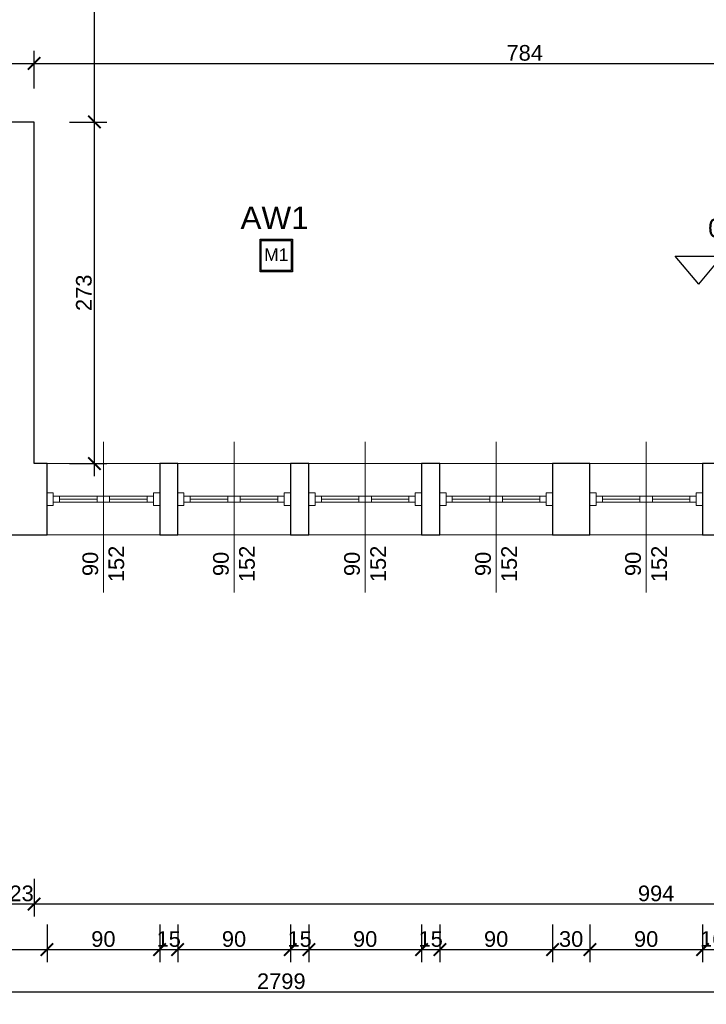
# Model space of a CAD drawing. Header units: millimetres. Extents: x 2709036 to 2756280, y 168165 to 192362.
# Tile 75 of 192: x 2715381 to 2715930, y 190326 to 191113. Entities that reach past the tile are written whole.
import ezdxf

# ---------------------------------------------------------------- set-up
doc = ezdxf.new("R2010")
doc.units = ezdxf.units.MM
doc.header["$MEASUREMENT"] = 0
doc.linetypes.add('HIDDEN2', pattern=[4.7625, 3.175, -1.5875])
doc.layers.add('6 - OPISY', color=7, linetype='Continuous')
doc.layers.add('Oświetlenie awaryjne', color=1, linetype='Continuous')
for name, color, linetype, lineweight in [('__MAZ_OPIS_STOLARKA', 7, 'Continuous', 0), ('__MAZ_SCHODY', 7, 'Continuous', 0), ('__MAZ_STOLARKA OKIENNA', 7, 'Continuous', 9), ('__MAZ_WYMIARY', 7, 'Continuous', 9), ('__MAZ_ŚCIANY ISTNIEJĄCE', 7, 'Continuous', 30)]:
    doc.layers.add(name, color=color, linetype=linetype, lineweight=lineweight)
doc.styles.add('Arial', font='arial.ttf')
doc.styles.add('Dimensions', font='arial.ttf')
doc.styles.add('Malanow_1_100', font='isocpeur.ttf')
doc.styles.get("Standard").update_dxf_attribs({"font": 'arial.ttf'})
doc.styles.add('styl1', font='arial.ttf')
doc.dimstyles.new('100', dxfattribs={"dimtxt": 10, "dimasz": 10, "dimexe": 18, "dimexo": 15, "dimgap": 9, "dimtad": 1, "dimdec": 1, "dimrnd": 0.5, "dimdsep": 46, "dimtxsty": 'Dimensions', "dimblk": 'ARCHTICK', "dimcen": 9, "dimdle": 10, "dimadec": 1, "dimazin": 2, "dimtfac": 1, "dimtdec": 4, "dimtofl": 0, "dimtmove": 2, "dimatfit": 3, "dimfxl": 1, "dimtolj": 1, "dimtzin": 0, "dimarcsym": 0})

# ---------------------------------------------------------------- blocks, each defined once
blk = doc.blocks.new('*U10')
at = {"layer": '6 - OPISY'}
for p, q in [((-12.5, 15), (12.5, 15)), ((0, 0), (-12.5, 15)), ((0, 0), (12.5, 15))]:
    blk.add_line(p, q, dxfattribs=at)
blk.add_attdef('KOTAWYS', (5, 25), '', height=10, dxfattribs=at)
blk = doc.blocks.new('_ArchTick')
at = {"color": 0, "linetype": 'ByBlock', "const_width": 0.15}
blk.add_lwpolyline([(-0.5, -0.5), (0.5, 0.5)], dxfattribs=at)
blk = doc.blocks.new('*D874')
at = {"layer": '__MAZ_WYMIARY', "color": 0, "lineweight": -2}
for p, q in [((2714190.68, 190355.69), (2714190.68, 190325.69)), ((2716989.68, 190355.69), (2716989.68, 190325.69)), ((2714180.68, 190335.69), (2716999.68, 190335.69))]:
    blk.add_line(p, q, dxfattribs=at)
at = {"layer": 'Defpoints', "color": 0, "lineweight": 30}
for p in [(2714190.68, 190701.08), (2716989.68, 190701.08), (2716989.68, 190335.69)]:
    blk.add_point(p, dxfattribs=at)
at = {"layer": '__MAZ_WYMIARY', "color": 0, "lineweight": -2, "xscale": 10, "yscale": 10, "zscale": 10, "rotation": 180}
blk.add_blockref('_ArchTick', (2714190.68, 190335.69), dxfattribs=at)
at = {"layer": '__MAZ_WYMIARY', "color": 0, "lineweight": -2, "xscale": 10, "yscale": 10, "zscale": 10}
blk.add_blockref('_ArchTick', (2716989.68, 190335.69), dxfattribs=at)
at = {"layer": '__MAZ_WYMIARY', "color": 0, "lineweight": 5, "insert": (2715590.18, 190344.08), "char_height": 12.5, "attachment_point": 5, "style": 'Arial'}
blk.add_mtext('\\A1;2799', dxfattribs=at)
blk = doc.blocks.new('*D883')
at = {"layer": '__MAZ_WYMIARY', "color": 0, "lineweight": -2}
for p, q in [((2715440.88, 190748.08), (2715440.88, 191041.08)), ((2715420.88, 191031.08), (2715450.88, 191031.08)), ((2715420.88, 190758.08), (2715450.88, 190758.08))]:
    blk.add_line(p, q, dxfattribs=at)
at = {"layer": 'Defpoints', "color": 0, "lineweight": 30}
for p in [(2715392.68, 191031.08), (2715440.88, 191031.08), (2715392.68, 190758.08)]:
    blk.add_point(p, dxfattribs=at)
at = {"layer": '__MAZ_WYMIARY', "color": 0, "lineweight": -2, "xscale": 10, "yscale": 10, "zscale": 10}
for p, rotation in [((2715440.88, 191031.08), 90), ((2715440.88, 190758.08), 270)]:
    blk.add_blockref('_ArchTick', p, dxfattribs=dict(at, rotation=rotation))
at = {"layer": '__MAZ_WYMIARY', "color": 0, "lineweight": 5, "insert": (2715432.49, 190894.58), "char_height": 12.5, "attachment_point": 5, "rotation": 90, "style": 'Arial'}
blk.add_mtext('\\A1;273', dxfattribs=at)
blk = doc.blocks.new('*D884')
at = {"layer": '__MAZ_WYMIARY', "color": 0, "lineweight": -2}
for p, q in [((2715440.88, 191021.08), (2715440.88, 191324.08)), ((2715435.47, 191314.08), (2715450.88, 191314.08)), ((2715420.88, 191031.08), (2715450.88, 191031.08))]:
    blk.add_line(p, q, dxfattribs=at)
at = {"layer": 'Defpoints', "color": 0, "lineweight": 30}
for p in [(2715420.47, 191314.08), (2715440.88, 191314.08), (2715392.68, 191031.08)]:
    blk.add_point(p, dxfattribs=at)
at = {"layer": '__MAZ_WYMIARY', "color": 0, "lineweight": -2, "xscale": 10, "yscale": 10, "zscale": 10}
for p, rotation in [((2715440.88, 191314.08), 90), ((2715440.88, 191031.08), 270)]:
    blk.add_blockref('_ArchTick', p, dxfattribs=dict(at, rotation=rotation))
at = {"layer": '__MAZ_WYMIARY', "color": 0, "lineweight": 5, "insert": (2715432.49, 191172.58), "char_height": 12.5, "attachment_point": 5, "rotation": 90, "style": 'Arial'}
blk.add_mtext('\\A1;283', dxfattribs=at)
blk = doc.blocks.new('*D892')
at = {"layer": '__MAZ_WYMIARY', "color": 0, "lineweight": -2}
for p, q in [((2715369.68, 190425.92), (2715369.68, 190395.92)), ((2715392.68, 190425.92), (2715392.68, 190395.92)), ((2715359.68, 190405.92), (2715402.68, 190405.92))]:
    blk.add_line(p, q, dxfattribs=at)
at = {"layer": 'Defpoints', "color": 0, "lineweight": 30}
for p in [(2715369.68, 190758.08), (2715392.68, 190758.08), (2715392.68, 190405.92)]:
    blk.add_point(p, dxfattribs=at)
at = {"layer": '__MAZ_WYMIARY', "color": 0, "lineweight": -2, "xscale": 10, "yscale": 10, "zscale": 10, "rotation": 180}
blk.add_blockref('_ArchTick', (2715369.68, 190405.92), dxfattribs=at)
at = {"layer": '__MAZ_WYMIARY', "color": 0, "lineweight": -2, "xscale": 10, "yscale": 10, "zscale": 10}
blk.add_blockref('_ArchTick', (2715392.68, 190405.92), dxfattribs=at)
at = {"layer": '__MAZ_WYMIARY', "color": 0, "lineweight": 5, "insert": (2715382.68, 190414.31), "char_height": 12.5, "attachment_point": 5, "style": 'Arial'}
blk.add_mtext('\\A1;23', dxfattribs=at)
blk = doc.blocks.new('*D910')
at = {"layer": '__MAZ_WYMIARY', "color": 0, "lineweight": -2}
for p, q in [((2715392.68, 190425.92), (2715392.68, 190395.92)), ((2716386.68, 190425.92), (2716386.68, 190395.92)), ((2715382.68, 190405.92), (2716396.68, 190405.92))]:
    blk.add_line(p, q, dxfattribs=at)
at = {"layer": 'Defpoints', "color": 0, "lineweight": 30}
for p in [(2715392.68, 190758.08), (2716386.68, 190758.08), (2716386.68, 190405.92)]:
    blk.add_point(p, dxfattribs=at)
at = {"layer": '__MAZ_WYMIARY', "color": 0, "lineweight": -2, "xscale": 10, "yscale": 10, "zscale": 10, "rotation": 180}
blk.add_blockref('_ArchTick', (2715392.68, 190405.92), dxfattribs=at)
at = {"layer": '__MAZ_WYMIARY', "color": 0, "lineweight": -2, "xscale": 10, "yscale": 10, "zscale": 10}
blk.add_blockref('_ArchTick', (2716386.68, 190405.92), dxfattribs=at)
at = {"layer": '__MAZ_WYMIARY', "color": 0, "lineweight": 5, "insert": (2715889.68, 190414.3), "char_height": 12.5, "attachment_point": 5, "style": 'Arial'}
blk.add_mtext('\\A1;994', dxfattribs=at)
blk = doc.blocks.new('*D924')
at = {"layer": '__MAZ_WYMIARY', "color": 0, "lineweight": -2}
for p, q in [((2715256.55, 190389.44), (2715256.55, 190359.44)), ((2715403.03, 190389.44), (2715403.03, 190359.44)), ((2715246.55, 190369.44), (2715413.03, 190369.44))]:
    blk.add_line(p, q, dxfattribs=at)
at = {"layer": 'Defpoints', "color": 0, "lineweight": 30}
for p in [(2715256.55, 190700.89), (2715403.03, 190701.08), (2715403.03, 190369.44)]:
    blk.add_point(p, dxfattribs=at)
at = {"layer": '__MAZ_WYMIARY', "color": 0, "lineweight": -2, "xscale": 10, "yscale": 10, "zscale": 10, "rotation": 180}
blk.add_blockref('_ArchTick', (2715256.55, 190369.44), dxfattribs=at)
at = {"layer": '__MAZ_WYMIARY', "color": 0, "lineweight": -2, "xscale": 10, "yscale": 10, "zscale": 10}
blk.add_blockref('_ArchTick', (2715403.03, 190369.44), dxfattribs=at)
at = {"layer": '__MAZ_WYMIARY', "color": 0, "lineweight": 5, "insert": (2715329.79, 190377.72), "char_height": 12.5, "attachment_point": 5, "style": 'Arial'}
blk.add_mtext('\\A1;147', dxfattribs=at)
blk = doc.blocks.new('*D925')
at = {"layer": '__MAZ_WYMIARY', "color": 0, "lineweight": -2}
for p, q in [((2715403.03, 190389.44), (2715403.03, 190359.44)), ((2715493.03, 190389.44), (2715493.03, 190359.44)), ((2715393.03, 190369.44), (2715503.03, 190369.44))]:
    blk.add_line(p, q, dxfattribs=at)
at = {"layer": 'Defpoints', "color": 0, "lineweight": 30}
for p in [(2715403.03, 190701.08), (2715493.03, 190701.08), (2715493.03, 190369.44)]:
    blk.add_point(p, dxfattribs=at)
at = {"layer": '__MAZ_WYMIARY', "color": 0, "lineweight": -2, "xscale": 10, "yscale": 10, "zscale": 10, "rotation": 180}
blk.add_blockref('_ArchTick', (2715403.03, 190369.44), dxfattribs=at)
at = {"layer": '__MAZ_WYMIARY', "color": 0, "lineweight": -2, "xscale": 10, "yscale": 10, "zscale": 10}
blk.add_blockref('_ArchTick', (2715493.03, 190369.44), dxfattribs=at)
at = {"layer": '__MAZ_WYMIARY', "color": 0, "lineweight": 5, "insert": (2715448.03, 190377.83), "char_height": 12.5, "attachment_point": 5, "style": 'Arial'}
blk.add_mtext('\\A1;90', dxfattribs=at)
blk = doc.blocks.new('*D926')
at = {"layer": '__MAZ_WYMIARY', "color": 0, "lineweight": -2}
for p, q in [((2715493.03, 190389.44), (2715493.03, 190359.44)), ((2715507.41, 190389.44), (2715507.41, 190359.44)), ((2715483.03, 190369.44), (2715517.41, 190369.44))]:
    blk.add_line(p, q, dxfattribs=at)
at = {"layer": 'Defpoints', "color": 0, "lineweight": 30}
for p in [(2715493.03, 190701.02), (2715507.41, 190701.08), (2715507.41, 190369.44)]:
    blk.add_point(p, dxfattribs=at)
at = {"layer": '__MAZ_WYMIARY', "color": 0, "lineweight": -2, "xscale": 10, "yscale": 10, "zscale": 10, "rotation": 180}
blk.add_blockref('_ArchTick', (2715493.03, 190369.44), dxfattribs=at)
at = {"layer": '__MAZ_WYMIARY', "color": 0, "lineweight": -2, "xscale": 10, "yscale": 10, "zscale": 10}
blk.add_blockref('_ArchTick', (2715507.41, 190369.44), dxfattribs=at)
at = {"layer": '__MAZ_WYMIARY', "color": 0, "lineweight": 5, "insert": (2715500.22, 190377.83), "char_height": 12.5, "attachment_point": 5, "style": 'Arial'}
blk.add_mtext('\\A1;15', dxfattribs=at)
blk = doc.blocks.new('*D927')
at = {"layer": '__MAZ_WYMIARY', "color": 0, "lineweight": -2}
for p, q in [((2715507.41, 190389.44), (2715507.41, 190359.44)), ((2715597.41, 190389.44), (2715597.41, 190359.44)), ((2715497.41, 190369.44), (2715607.41, 190369.44))]:
    blk.add_line(p, q, dxfattribs=at)
at = {"layer": 'Defpoints', "color": 0, "lineweight": 30}
for p in [(2715507.41, 190701.08), (2715597.41, 190701.08), (2715597.41, 190369.44)]:
    blk.add_point(p, dxfattribs=at)
at = {"layer": '__MAZ_WYMIARY', "color": 0, "lineweight": -2, "xscale": 10, "yscale": 10, "zscale": 10, "rotation": 180}
blk.add_blockref('_ArchTick', (2715507.41, 190369.44), dxfattribs=at)
at = {"layer": '__MAZ_WYMIARY', "color": 0, "lineweight": -2, "xscale": 10, "yscale": 10, "zscale": 10}
blk.add_blockref('_ArchTick', (2715597.41, 190369.44), dxfattribs=at)
at = {"layer": '__MAZ_WYMIARY', "color": 0, "lineweight": 5, "insert": (2715552.41, 190377.83), "char_height": 12.5, "attachment_point": 5, "style": 'Arial'}
blk.add_mtext('\\A1;90', dxfattribs=at)
blk = doc.blocks.new('*D928')
at = {"layer": '__MAZ_WYMIARY', "color": 0, "lineweight": -2}
for p, q in [((2715597.41, 190389.44), (2715597.41, 190359.44)), ((2715612.19, 190389.44), (2715612.19, 190359.44)), ((2715587.41, 190369.44), (2715622.19, 190369.44))]:
    blk.add_line(p, q, dxfattribs=at)
at = {"layer": 'Defpoints', "color": 0, "lineweight": 30}
for p in [(2715597.41, 190701.02), (2715612.19, 190701.02), (2715612.19, 190369.44)]:
    blk.add_point(p, dxfattribs=at)
at = {"layer": '__MAZ_WYMIARY', "color": 0, "lineweight": -2, "xscale": 10, "yscale": 10, "zscale": 10, "rotation": 180}
blk.add_blockref('_ArchTick', (2715597.41, 190369.44), dxfattribs=at)
at = {"layer": '__MAZ_WYMIARY', "color": 0, "lineweight": -2, "xscale": 10, "yscale": 10, "zscale": 10}
blk.add_blockref('_ArchTick', (2715612.19, 190369.44), dxfattribs=at)
at = {"layer": '__MAZ_WYMIARY', "color": 0, "lineweight": 5, "insert": (2715604.8, 190377.83), "char_height": 12.5, "attachment_point": 5, "style": 'Arial'}
blk.add_mtext('\\A1;15', dxfattribs=at)
blk = doc.blocks.new('*D929')
at = {"layer": '__MAZ_WYMIARY', "color": 0, "lineweight": -2}
for p, q in [((2715612.19, 190389.44), (2715612.19, 190359.44)), ((2715702.19, 190389.44), (2715702.19, 190359.44)), ((2715602.19, 190369.44), (2715712.19, 190369.44))]:
    blk.add_line(p, q, dxfattribs=at)
at = {"layer": 'Defpoints', "color": 0, "lineweight": 30}
for p in [(2715612.19, 190700.95), (2715702.19, 190701.08), (2715702.19, 190369.44)]:
    blk.add_point(p, dxfattribs=at)
at = {"layer": '__MAZ_WYMIARY', "color": 0, "lineweight": -2, "xscale": 10, "yscale": 10, "zscale": 10, "rotation": 180}
blk.add_blockref('_ArchTick', (2715612.19, 190369.44), dxfattribs=at)
at = {"layer": '__MAZ_WYMIARY', "color": 0, "lineweight": -2, "xscale": 10, "yscale": 10, "zscale": 10}
blk.add_blockref('_ArchTick', (2715702.19, 190369.44), dxfattribs=at)
at = {"layer": '__MAZ_WYMIARY', "color": 0, "lineweight": 5, "insert": (2715657.19, 190377.83), "char_height": 12.5, "attachment_point": 5, "style": 'Arial'}
blk.add_mtext('\\A1;90', dxfattribs=at)
blk = doc.blocks.new('*D930')
at = {"layer": '__MAZ_WYMIARY', "color": 0, "lineweight": -2}
for p, q in [((2715702.19, 190389.44), (2715702.19, 190359.44)), ((2715716.83, 190389.44), (2715716.83, 190359.44)), ((2715692.19, 190369.44), (2715726.83, 190369.44))]:
    blk.add_line(p, q, dxfattribs=at)
at = {"layer": 'Defpoints', "color": 0, "lineweight": 30}
for p in [(2715702.19, 190701.08), (2715716.83, 190701.08), (2715716.83, 190369.44)]:
    blk.add_point(p, dxfattribs=at)
at = {"layer": '__MAZ_WYMIARY', "color": 0, "lineweight": -2, "xscale": 10, "yscale": 10, "zscale": 10, "rotation": 180}
blk.add_blockref('_ArchTick', (2715702.19, 190369.44), dxfattribs=at)
at = {"layer": '__MAZ_WYMIARY', "color": 0, "lineweight": -2, "xscale": 10, "yscale": 10, "zscale": 10}
blk.add_blockref('_ArchTick', (2715716.83, 190369.44), dxfattribs=at)
at = {"layer": '__MAZ_WYMIARY', "color": 0, "lineweight": 5, "insert": (2715709.51, 190377.83), "char_height": 12.5, "attachment_point": 5, "style": 'Arial'}
blk.add_mtext('\\A1;15', dxfattribs=at)
blk = doc.blocks.new('*D931')
at = {"layer": '__MAZ_WYMIARY', "color": 0, "lineweight": -2}
for p, q in [((2715716.83, 190389.44), (2715716.83, 190359.44)), ((2715806.83, 190389.44), (2715806.83, 190359.44)), ((2715706.83, 190369.44), (2715816.83, 190369.44))]:
    blk.add_line(p, q, dxfattribs=at)
at = {"layer": 'Defpoints', "color": 0, "lineweight": 30}
for p in [(2715716.83, 190701.08), (2715806.83, 190701.08), (2715806.83, 190369.44)]:
    blk.add_point(p, dxfattribs=at)
at = {"layer": '__MAZ_WYMIARY', "color": 0, "lineweight": -2, "xscale": 10, "yscale": 10, "zscale": 10, "rotation": 180}
blk.add_blockref('_ArchTick', (2715716.83, 190369.44), dxfattribs=at)
at = {"layer": '__MAZ_WYMIARY', "color": 0, "lineweight": -2, "xscale": 10, "yscale": 10, "zscale": 10}
blk.add_blockref('_ArchTick', (2715806.83, 190369.44), dxfattribs=at)
at = {"layer": '__MAZ_WYMIARY', "color": 0, "lineweight": 5, "insert": (2715761.83, 190377.83), "char_height": 12.5, "attachment_point": 5, "style": 'Arial'}
blk.add_mtext('\\A1;90', dxfattribs=at)
blk = doc.blocks.new('*D932')
at = {"layer": '__MAZ_WYMIARY', "color": 0, "lineweight": -2}
for p, q in [((2715806.83, 190389.44), (2715806.83, 190359.44)), ((2715836.68, 190389.44), (2715836.68, 190359.44)), ((2715796.83, 190369.44), (2715846.68, 190369.44))]:
    blk.add_line(p, q, dxfattribs=at)
at = {"layer": 'Defpoints', "color": 0, "lineweight": 30}
for p in [(2715806.83, 190701.08), (2715836.68, 190701.08), (2715836.68, 190369.44)]:
    blk.add_point(p, dxfattribs=at)
at = {"layer": '__MAZ_WYMIARY', "color": 0, "lineweight": -2, "xscale": 10, "yscale": 10, "zscale": 10, "rotation": 180}
blk.add_blockref('_ArchTick', (2715806.83, 190369.44), dxfattribs=at)
at = {"layer": '__MAZ_WYMIARY', "color": 0, "lineweight": -2, "xscale": 10, "yscale": 10, "zscale": 10}
blk.add_blockref('_ArchTick', (2715836.68, 190369.44), dxfattribs=at)
at = {"layer": '__MAZ_WYMIARY', "color": 0, "lineweight": 5, "insert": (2715821.75, 190377.83), "char_height": 12.5, "attachment_point": 5, "style": 'Arial'}
blk.add_mtext('\\A1;30', dxfattribs=at)
blk = doc.blocks.new('*D933')
at = {"layer": '__MAZ_WYMIARY', "color": 0, "lineweight": -2}
for p, q in [((2715836.68, 190389.44), (2715836.68, 190359.44)), ((2715926.68, 190389.44), (2715926.68, 190359.44)), ((2715826.68, 190369.44), (2715936.68, 190369.44))]:
    blk.add_line(p, q, dxfattribs=at)
at = {"layer": 'Defpoints', "color": 0, "lineweight": 30}
for p in [(2715836.68, 190701.08), (2715926.68, 190701.08), (2715926.68, 190369.44)]:
    blk.add_point(p, dxfattribs=at)
at = {"layer": '__MAZ_WYMIARY', "color": 0, "lineweight": -2, "xscale": 10, "yscale": 10, "zscale": 10, "rotation": 180}
blk.add_blockref('_ArchTick', (2715836.68, 190369.44), dxfattribs=at)
at = {"layer": '__MAZ_WYMIARY', "color": 0, "lineweight": -2, "xscale": 10, "yscale": 10, "zscale": 10}
blk.add_blockref('_ArchTick', (2715926.68, 190369.44), dxfattribs=at)
at = {"layer": '__MAZ_WYMIARY', "color": 0, "lineweight": 5, "insert": (2715881.68, 190377.83), "char_height": 12.5, "attachment_point": 5, "style": 'Arial'}
blk.add_mtext('\\A1;90', dxfattribs=at)
blk = doc.blocks.new('*D934')
at = {"layer": '__MAZ_WYMIARY', "color": 0, "lineweight": -2}
for p, q in [((2715926.68, 190389.44), (2715926.68, 190359.44)), ((2715942.29, 190389.44), (2715942.29, 190359.44)), ((2715916.68, 190369.44), (2715952.29, 190369.44))]:
    blk.add_line(p, q, dxfattribs=at)
at = {"layer": 'Defpoints', "color": 0, "lineweight": 30}
for p in [(2715926.68, 190701.02), (2715942.29, 190701.08), (2715942.29, 190369.44)]:
    blk.add_point(p, dxfattribs=at)
at = {"layer": '__MAZ_WYMIARY', "color": 0, "lineweight": -2, "xscale": 10, "yscale": 10, "zscale": 10, "rotation": 180}
blk.add_blockref('_ArchTick', (2715926.68, 190369.44), dxfattribs=at)
at = {"layer": '__MAZ_WYMIARY', "color": 0, "lineweight": -2, "xscale": 10, "yscale": 10, "zscale": 10}
blk.add_blockref('_ArchTick', (2715942.29, 190369.44), dxfattribs=at)
at = {"layer": '__MAZ_WYMIARY', "color": 0, "lineweight": 5, "insert": (2715934.48, 190377.83), "char_height": 12.5, "attachment_point": 5, "style": 'Arial'}
blk.add_mtext('\\A1;16', dxfattribs=at)
blk = doc.blocks.new('*D986')
at = {"layer": '__MAZ_WYMIARY', "color": 0, "lineweight": -2}
for p, q in [((2715041.83, 191057.95), (2715041.83, 191087.95)), ((2715392.68, 191057.95), (2715392.68, 191087.95)), ((2715031.83, 191077.95), (2715402.68, 191077.95))]:
    blk.add_line(p, q, dxfattribs=at)
at = {"layer": 'Defpoints', "color": 0, "lineweight": 30}
for p in [(2715392.68, 191077.95), (2715041.83, 191031.08), (2715392.68, 191031.08)]:
    blk.add_point(p, dxfattribs=at)
at = {"layer": '__MAZ_WYMIARY', "color": 0, "lineweight": -2, "xscale": 10, "yscale": 10, "zscale": 10, "rotation": 180}
blk.add_blockref('_ArchTick', (2715041.83, 191077.95), dxfattribs=at)
at = {"layer": '__MAZ_WYMIARY', "color": 0, "lineweight": -2, "xscale": 10, "yscale": 10, "zscale": 10}
blk.add_blockref('_ArchTick', (2715392.68, 191077.95), dxfattribs=at)
at = {"layer": '__MAZ_WYMIARY', "color": 0, "lineweight": 5, "insert": (2715217.26, 191086.34), "char_height": 12.5, "attachment_point": 5, "style": 'Arial'}
blk.add_mtext('\\A1;351', dxfattribs=at)
blk = doc.blocks.new('*D987')
at = {"layer": '__MAZ_WYMIARY', "color": 0, "lineweight": -2}
for p, q in [((2715392.68, 191057.95), (2715392.68, 191087.95)), ((2716176.68, 191061.08), (2716176.68, 191087.95)), ((2715382.68, 191077.95), (2716186.68, 191077.95))]:
    blk.add_line(p, q, dxfattribs=at)
at = {"layer": 'Defpoints', "color": 0, "lineweight": 30}
for p in [(2716176.68, 191077.95), (2716176.68, 191046.08), (2715392.68, 191031.14)]:
    blk.add_point(p, dxfattribs=at)
at = {"layer": '__MAZ_WYMIARY', "color": 0, "lineweight": -2, "xscale": 10, "yscale": 10, "zscale": 10, "rotation": 180}
blk.add_blockref('_ArchTick', (2715392.68, 191077.95), dxfattribs=at)
at = {"layer": '__MAZ_WYMIARY', "color": 0, "lineweight": -2, "xscale": 10, "yscale": 10, "zscale": 10}
blk.add_blockref('_ArchTick', (2716176.68, 191077.95), dxfattribs=at)
at = {"layer": '__MAZ_WYMIARY', "color": 0, "lineweight": 5, "insert": (2715784.68, 191086.33), "char_height": 12.5, "attachment_point": 5, "style": 'Arial'}
blk.add_mtext('\\A1;784', dxfattribs=at)
blk = doc.blocks.new('*U718')
at = {"layer": 'Oświetlenie awaryjne'}
h = blk.add_hatch(color=256, dxfattribs=at)
h.dxf.hatch_style = 1
h.paths.add_polyline_path([(-13, -13), (13, -13), (13, 13), (-13, 13)])
h.paths.add_polyline_path([(-12, -12), (12, -12), (12, 12), (-12, 12)], flags=16)
for points in [[(-13, 13), (13, 13), (13, -13), (-13, -13)], [(-12, 12), (12, 12), (12, -12), (-12, -12)]]:
    blk.add_lwpolyline(points, close=True, dxfattribs=at)
at = {"layer": 'Oświetlenie awaryjne', "attachment_point": 1, "style": 'Malanow_1_100'}
for s, width, insert, char_height in [('{\\fArial|b0|i0|c238|p34;AW1}', 59.6663, (-28.61, 39.11), 18), ('\\pxqc;{\\fArial|b0|i0|c238|p34;M1}', 26, (-13, 5.68), 10)]:
    blk.add_mtext_dynamic_manual_height_columns(s, width=width, gutter_width=669.53, heights=[0], dxfattribs=dict(at, insert=insert, char_height=char_height))

msp = doc.modelspace()

# ---------------------------------------------------------------- linework, layer by layer
at = {"layer": '__MAZ_OPIS_STOLARKA', "color": 252}
for points in [[(2715448.03, 190655.07), (2715448.03, 190775.29)], [(2715552.41, 190655.07), (2715552.41, 190775.29)], [(2715657.19, 190655.07), (2715657.19, 190775.29)], [(2715761.83, 190655.07), (2715761.83, 190775.29)], [(2715881.68, 190655.07), (2715881.68, 190775.29)]]:
    msp.add_lwpolyline(points, dxfattribs=at)
at = {"layer": '__MAZ_SCHODY', "color": 252, "linetype": 'HIDDEN2', "lineweight": 5}
for p, q in [((2715493.03, 190758.08), (2715403.03, 190758.08)), ((2715597.41, 190758.08), (2715507.41, 190758.08)), ((2715702.19, 190758.08), (2715612.19, 190758.08)), ((2715806.83, 190758.08), (2715716.83, 190758.08)), ((2715926.68, 190758.08), (2715836.68, 190758.08)), ((2715403.03, 190701.08), (2715493.03, 190701.08)), ((2715507.41, 190701.08), (2715597.41, 190701.08)), ((2715612.19, 190701.08), (2715702.19, 190701.08)), ((2715716.83, 190701.08), (2715806.83, 190701.08)), ((2715836.68, 190701.08), (2715926.68, 190701.08))]:
    msp.add_line(p, q, dxfattribs=at)
at = {"layer": '__MAZ_STOLARKA OKIENNA', "color": 252, "linetype": 'Continuous'}
for p, q in [((2715403.03, 190758.08), (2715493.03, 190758.08)), ((2715507.41, 190758.08), (2715597.41, 190758.08)), ((2715612.19, 190758.08), (2715702.19, 190758.08)), ((2715716.83, 190758.08), (2715806.83, 190758.08)), ((2715836.68, 190758.08), (2715926.68, 190758.08)), ((2715413.03, 190727.08), (2715413.03, 190732.08)), ((2715443.03, 190727.08), (2715443.03, 190732.08)), ((2715453.03, 190727.08), (2715453.03, 190732.08)), ((2715483.03, 190727.08), (2715483.03, 190732.08)), ((2715517.41, 190727.08), (2715517.41, 190732.08)), ((2715547.41, 190727.08), (2715547.41, 190732.08)), ((2715557.41, 190727.08), (2715557.41, 190732.08)), ((2715587.41, 190727.08), (2715587.41, 190732.08)), ((2715622.19, 190727.08), (2715622.19, 190732.08)), ((2715652.19, 190727.08), (2715652.19, 190732.08)), ((2715662.19, 190727.08), (2715662.19, 190732.08)), ((2715692.19, 190727.08), (2715692.19, 190732.08)), ((2715726.83, 190727.08), (2715726.83, 190732.08)), ((2715756.83, 190727.08), (2715756.83, 190732.08)), ((2715766.83, 190727.08), (2715766.83, 190732.08)), ((2715796.83, 190727.08), (2715796.83, 190732.08)), ((2715846.68, 190727.08), (2715846.68, 190732.08)), ((2715876.68, 190727.08), (2715876.68, 190732.08)), ((2715886.68, 190727.08), (2715886.68, 190732.08)), ((2715916.68, 190727.08), (2715916.68, 190732.08)), ((2715413.03, 190729.58), (2715443.03, 190729.58)), ((2715483.03, 190729.58), (2715453.03, 190729.58)), ((2715517.41, 190729.58), (2715547.41, 190729.58)), ((2715587.41, 190729.58), (2715557.41, 190729.58)), ((2715622.19, 190729.58), (2715652.19, 190729.58)), ((2715692.19, 190729.58), (2715662.19, 190729.58)), ((2715726.83, 190729.58), (2715756.83, 190729.58)), ((2715796.83, 190729.58), (2715766.83, 190729.58)), ((2715846.68, 190729.58), (2715876.68, 190729.58)), ((2715916.68, 190729.58), (2715886.68, 190729.58)), ((2715403.03, 190701.08), (2715493.03, 190701.08)), ((2715507.41, 190701.08), (2715597.41, 190701.08)), ((2715612.19, 190701.08), (2715702.19, 190701.08)), ((2715716.83, 190701.08), (2715806.83, 190701.08)), ((2715836.68, 190701.08), (2715926.68, 190701.08))]:
    msp.add_line(p, q, dxfattribs=at)
for points in [[(2715408.03, 190734.58), (2715403.03, 190734.58), (2715403.03, 190724.58), (2715408.03, 190724.58)], [(2715408.03, 190727.08), (2715408.03, 190732.08), (2715448.03, 190732.08), (2715448.03, 190727.08)], [(2715488.03, 190727.08), (2715488.03, 190732.08), (2715448.03, 190732.08), (2715448.03, 190727.08)], [(2715488.03, 190734.58), (2715493.03, 190734.58), (2715493.03, 190724.58), (2715488.03, 190724.58)], [(2715512.41, 190734.58), (2715507.41, 190734.58), (2715507.41, 190724.58), (2715512.41, 190724.58)], [(2715512.41, 190727.08), (2715512.41, 190732.08), (2715552.41, 190732.08), (2715552.41, 190727.08)], [(2715592.41, 190727.08), (2715592.41, 190732.08), (2715552.41, 190732.08), (2715552.41, 190727.08)], [(2715592.41, 190734.58), (2715597.41, 190734.58), (2715597.41, 190724.58), (2715592.41, 190724.58)], [(2715617.19, 190734.58), (2715612.19, 190734.58), (2715612.19, 190724.58), (2715617.19, 190724.58)], [(2715617.19, 190727.08), (2715617.19, 190732.08), (2715657.19, 190732.08), (2715657.19, 190727.08)], [(2715697.19, 190727.08), (2715697.19, 190732.08), (2715657.19, 190732.08), (2715657.19, 190727.08)], [(2715697.19, 190734.58), (2715702.19, 190734.58), (2715702.19, 190724.58), (2715697.19, 190724.58)], [(2715721.83, 190734.58), (2715716.83, 190734.58), (2715716.83, 190724.58), (2715721.83, 190724.58)], [(2715721.83, 190727.08), (2715721.83, 190732.08), (2715761.83, 190732.08), (2715761.83, 190727.08)], [(2715801.83, 190727.08), (2715801.83, 190732.08), (2715761.83, 190732.08), (2715761.83, 190727.08)], [(2715801.83, 190734.58), (2715806.83, 190734.58), (2715806.83, 190724.58), (2715801.83, 190724.58)], [(2715841.68, 190734.58), (2715836.68, 190734.58), (2715836.68, 190724.58), (2715841.68, 190724.58)], [(2715841.68, 190727.08), (2715841.68, 190732.08), (2715881.68, 190732.08), (2715881.68, 190727.08)], [(2715921.68, 190727.08), (2715921.68, 190732.08), (2715881.68, 190732.08), (2715881.68, 190727.08)], [(2715921.68, 190734.58), (2715926.68, 190734.58), (2715926.68, 190724.58), (2715921.68, 190724.58)]]:
    msp.add_lwpolyline(points, close=True, dxfattribs=at)
at = {"layer": '__MAZ_ŚCIANY ISTNIEJĄCE', "color": 252, "ltscale": 15}
for p, q in [((2715392.68, 191031.08), (2715237.8, 191031.08)), ((2715392.68, 190758.08), (2715392.68, 191031.08)), ((2715403.03, 190758.08), (2715392.68, 190758.08)), ((2715403.03, 190701.08), (2715403.03, 190758.08)), ((2715493.03, 190758.08), (2715493.03, 190701.08)), ((2715507.41, 190758.08), (2715493.03, 190758.08)), ((2715507.41, 190701.08), (2715507.41, 190758.08)), ((2715597.41, 190758.08), (2715597.41, 190701.08)), ((2715612.19, 190758.08), (2715597.41, 190758.08)), ((2715612.19, 190701.08), (2715612.19, 190758.08)), ((2715702.19, 190758.08), (2715702.19, 190701.08)), ((2715716.83, 190758.08), (2715702.19, 190758.08)), ((2715716.83, 190701.08), (2715716.83, 190758.08)), ((2715806.83, 190758.08), (2715806.83, 190701.08)), ((2715836.68, 190758.08), (2715806.83, 190758.08)), ((2715836.68, 190701.08), (2715836.68, 190758.08)), ((2715926.68, 190758.08), (2715926.68, 190701.08)), ((2715942.29, 190758.08), (2715926.68, 190758.08)), ((2715256.55, 190701.08), (2715403.03, 190701.08)), ((2715493.03, 190701.08), (2715507.41, 190701.08)), ((2715597.41, 190701.08), (2715612.19, 190701.08)), ((2715702.19, 190701.08), (2715716.83, 190701.08)), ((2715806.83, 190701.08), (2715836.68, 190701.08)), ((2715926.68, 190701.08), (2715942.29, 190701.08))]:
    msp.add_line(p, q, dxfattribs=at)

# ---------------------------------------------------------------- block references
at = {"layer": '6 - OPISY', "color": 252, "xscale": 1.5, "yscale": 1.5, "zscale": 1.5}
msp.add_blockref('*U10', (2715923.69, 190901.38), dxfattribs=at).add_auto_attribs({'KOTAWYS': '0,00'})
at = {"layer": 'Oświetlenie awaryjne'}
msp.add_blockref('*U718', (2715586.18, 190924.42, 0), dxfattribs=at)

# ---------------------------------------------------------------- texts
at = {"layer": '__MAZ_OPIS_STOLARKA', "color": 252, "char_height": 12.5, "width": 38.3096, "attachment_point": 5, "rotation": 90, "style": 'styl1'}
for insert in [(2715448.03, 190677.79), (2715552.41, 190677.79), (2715657.19, 190677.79), (2715761.83, 190677.79), (2715881.68, 190677.79)]:
    msp.add_mtext('90\\P152', dxfattribs=dict(at, insert=insert))

# ---------------------------------------------------------------- dimensions: what is measured, and where the dimension line sits
at = {"layer": '__MAZ_WYMIARY', "color": 252, "lineweight": 5}
for base, p1, p2, picture, middle in [((2715440.88, 191314.08), (2715392.68, 191031.08), (2715420.47, 191314.08), '*D884', (2715432.49, 191172.58)), ((2715440.88, 191031.08), (2715392.68, 190758.08), (2715392.68, 191031.08), '*D883', (2715432.49, 190894.58))]:
    dim = msp.add_linear_dim(base=base, p1=p1, p2=p2, angle=90, dimstyle='100', override={"dimtxt": 12.5, "dimexe": 10, "dimgap": 2, "dimdec": 0, "dimtxsty": 'Arial', "dimtmove": 1, "dimfxl": 20, "dimfxlon": 1}, dxfattribs=at)
    dim.commit()
    dim.dimension.update_dxf_attribs({"geometry": picture, "text_midpoint": middle})
for base, p1, p2, picture, middle in [((2715392.68, 191077.95), (2715041.83, 191031.08), (2715392.68, 191031.08), '*D986', (2715217.26, 191086.34)), ((2716176.68, 191077.95), (2715392.68, 191031.14), (2716176.68, 191046.08), '*D987', (2715784.68, 191086.33)), ((2716386.68, 190405.92), (2715392.68, 190758.08), (2716386.68, 190758.08), '*D910', (2715889.68, 190414.3)), ((2716989.68, 190335.69), (2714190.68, 190701.08), (2716989.68, 190701.08), '*D874', (2715590.18, 190344.08)), ((2715403.03, 190369.44), (2715256.55, 190700.89), (2715403.03, 190701.08), '*D924', (2715329.79, 190377.72)), ((2715493.03, 190369.44), (2715403.03, 190701.08), (2715493.03, 190701.08), '*D925', (2715448.03, 190377.83)), ((2715597.41, 190369.44), (2715507.41, 190701.08), (2715597.41, 190701.08), '*D927', (2715552.41, 190377.83)), ((2715702.19, 190369.44), (2715612.19, 190700.95), (2715702.19, 190701.08), '*D929', (2715657.19, 190377.83)), ((2715806.83, 190369.44), (2715716.83, 190701.08), (2715806.83, 190701.08), '*D931', (2715761.83, 190377.83)), ((2715836.68, 190369.44), (2715806.83, 190701.08), (2715836.68, 190701.08), '*D932', (2715821.75, 190377.83)), ((2715926.68, 190369.44), (2715836.68, 190701.08), (2715926.68, 190701.08), '*D933', (2715881.68, 190377.83))]:
    dim = msp.add_linear_dim(base=base, p1=p1, p2=p2, dimstyle='100', override={"dimtxt": 12.5, "dimexe": 10, "dimgap": 2, "dimdec": 0, "dimtxsty": 'Arial', "dimtmove": 1, "dimfxl": 20, "dimfxlon": 1}, dxfattribs=at)
    dim.commit()
    dim.dimension.update_dxf_attribs({"geometry": picture, "text_midpoint": middle})
for base, p1, p2, picture, middle in [((2715392.68, 190405.92), (2715369.68, 190758.08), (2715392.68, 190758.08), '*D892', (2715382.68, 190405.92)), ((2715507.41, 190369.44), (2715493.03, 190701.02), (2715507.41, 190701.08), '*D926', (2715500.22, 190369.44)), ((2715612.19, 190369.44), (2715597.41, 190701.02), (2715612.19, 190701.02), '*D928', (2715604.8, 190369.44)), ((2715716.83, 190369.44), (2715702.19, 190701.08), (2715716.83, 190701.08), '*D930', (2715709.51, 190369.44)), ((2715942.29, 190369.44), (2715926.68, 190701.02), (2715942.29, 190701.08), '*D934', (2715934.48, 190369.44))]:
    dim = msp.add_linear_dim(base=base, p1=p1, p2=p2, dimstyle='100', override={"dimtxt": 12.5, "dimexe": 10, "dimgap": 2, "dimdec": 0, "dimtxsty": 'Arial', "dimtmove": 1, "dimfxl": 20, "dimfxlon": 1}, dxfattribs=at)
    dim.commit()
    dim.dimension.update_dxf_attribs({"geometry": picture, "text_midpoint": middle, "dimtype": 160})

doc.saveas('drawing.dxf')
